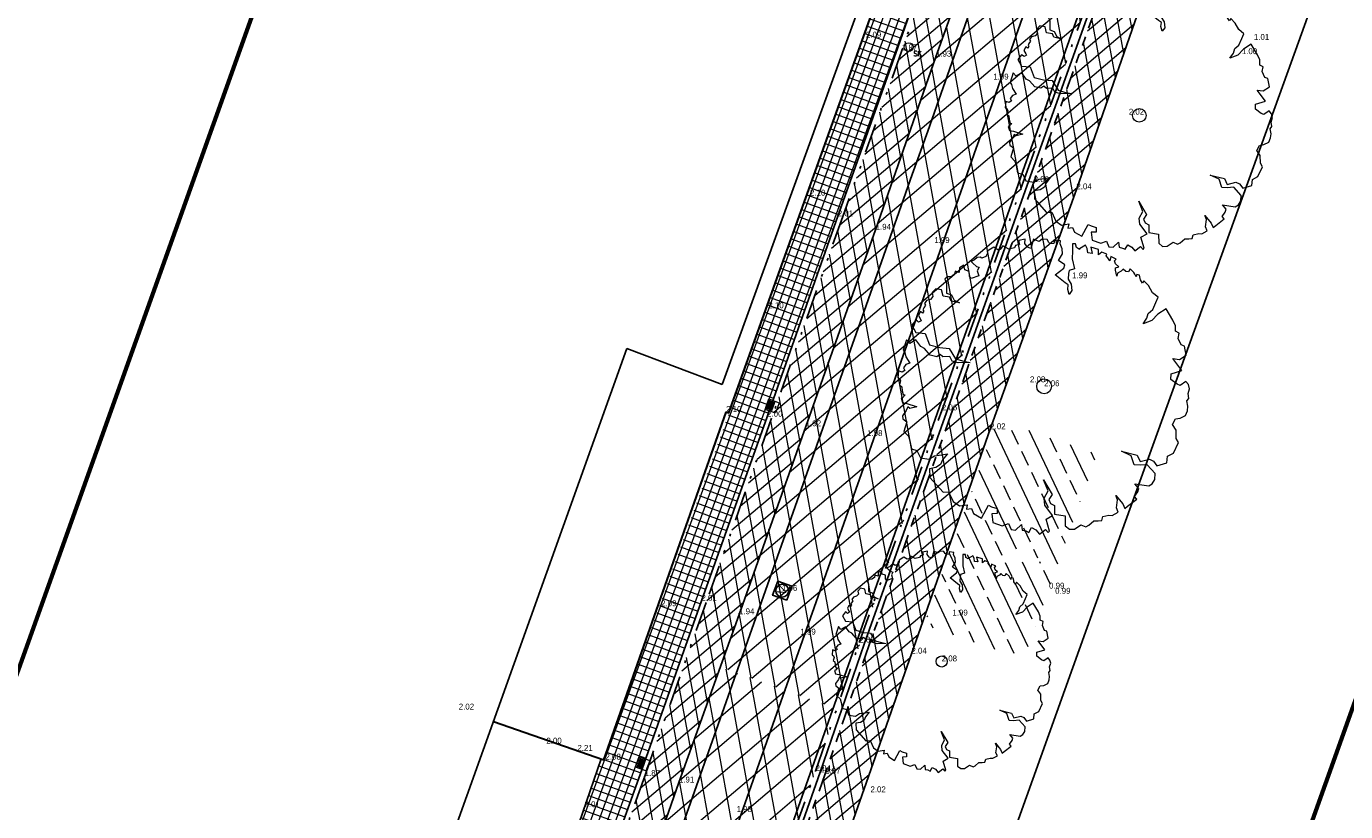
# Model space of a CAD drawing. Header units: metres. Extents: x 136326 to 137932, y 453212 to 454725.
# Tile 4 of 92: x 136355 to 136409, y 453304 to 453336. Entities that reach past the tile are written whole.
import ezdxf
from ezdxf.enums import TextEntityAlignment as Align

# ---------------------------------------------------------------- set-up
doc = ezdxf.new("R2010")
doc.units = ezdxf.units.M
doc.linetypes.add('DIVIDE__G5', pattern=[3.75, 1.5, -0.75, 0, -0.75, 0, -0.75])
doc.linetypes.add('PHANTOM__G5', pattern=[5.25, 1.5, -0.75, 0.75, -0.75, 0.75, -0.75])
for name, color, linetype, lineweight in [('-DR-alg-bladkaders viewports', 7, 'Continuous', 60), ('-DR-bs-boom', 253, 'Continuous', 13), ('-DR-v-maaien en frezen terrein', 82, 'Continuous', 9), ('-DR-v-vh-arc-asfalt opbreken', 252, 'Continuous', 9), ('-DR-v-vh-arc-tegels', 252, 'Continuous', 9), ('B-BH-OG-TOPOGRAFIE_BEBOUWING-G', 1, 'Continuous', 30)]:
    doc.layers.add(name, color=color, linetype=linetype, lineweight=lineweight)
doc.layers.add('-DR-alg-hulplijnen hartlijn asfalt nieuwe fietsstraat', color=7, linetype='Continuous', true_color=0xad72b6, plot=False)
doc.layers.add('-DR-alg-hulplijnen kantverharding asfalt nieuwe fietsstraat', color=7, linetype='Continuous', true_color=0xff9429, plot=False)
for name, color, linetype in [('-DR-alg-projectgrens 1-200', 3, 'PROJECTGRENS_1-200'), ('-DR-bs-txt-hoogtemaat', 253, 'Continuous'), ('-DR-v-rio-putafdekking', 1, 'Continuous'), ('-DR-v-vh-band 18-20x25', 5, 'DIVIDE__G5'), ('-DR-v-vh-band achterkant band', 1, 'Continuous'), ('-DR-v-vh-band RWS', 5, 'PHANTOM__G5'), ('-DR-v-vh-kantverharding asfalt fietspad', 2, 'Continuous'), ('-DR-v-vh-scheiding verhardingen', 1, 'Continuous')]:
    doc.layers.add(name, color=color, linetype=linetype)
for name, color, linetype, lineweight, true_color in [('-DR-v-vh-arc-asfalt fietspad', 7, 'Continuous', 9, 0xdfbfc7), ('B-ME-IE-MEUBILAIR_STRAATKOLK-S', 1, 'Continuous', 0, 0xff0000), ('B-ME-IE-MEUBILAIR_TROTTOIRKOLK-S', 1, 'Continuous', 0, 0xff0000)]:
    doc.layers.add(name, color=color, linetype=linetype, lineweight=lineweight, true_color=true_color)
doc.styles.add('18_100', font='romans', dxfattribs={"width": 0.8, "height": 0.18})
doc.styles.add('18_200', font='romans', dxfattribs={"width": 0.8, "height": 0.36})
doc.styles.add('Drong', font='txt', dxfattribs={"height": 1.8})
doc.linetypes.add('PROJECTGRENS_1-200', pattern='A,0.32,-0.13,[133,ltypeshp.shx,S=0.13,R=0,X=-0.13,Y=0],-0.13,1.27', length=1.85)
pattern_1 = [(220.3356, (136419.718, 453326.2367), (0.5825375, -0.686039), []), (280.3356, (136419.718, 453326.2367), (0.885396, 0.1614725), [])]
pattern_2 = [(220.33562535, (0, 0), (0.3301045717, -0.388755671), []), (280.33562535, (0, 0), (0.5017245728, 0.0915011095), [])]

# ---------------------------------------------------------------- blocks, each defined once
blk = doc.blocks.new('STRAATKOLK')
blk.add_ellipse((0, 0), major_axis=(-0.127, 0.127), ratio=1, start_param=3.926991, end_param=10.210176)
at = {"style": '18_100', "width": 0.8}
blk.add_text('SK', height=0.216, dxfattribs=at).set_placement((0.193, -0.375))
at = {"style": '18_200', "width": 0.8}
blk.add_attdef('HOOGTE', (0.29, 0.211), '', height=0.25, dxfattribs=at)
blk = doc.blocks.new('trottoirkolk')
blk.add_hatch(color=256).paths.add_polyline_path([(0.03, 0.15), (0.03, 0.42), (0.42, 0.42), (0.42, 0.15)])
blk.add_lwpolyline([(0, 0), (0, 0.45), (0.45, 0.45), (0.45, 0)], close=True)
blk = doc.blocks.new('Boom bestaand 1')
blk.add_lwpolyline([(-0.0612, 0.3923), (-0.0736, 0.4117), (-0.087, 0.4225), (-0.0926, 0.4415), (-0.1106, 0.4615), (-0.1242, 0.4751), (-0.1453, 0.464), (-0.1728, 0.4611), (-0.1945, 0.4533), (-0.1892, 0.4456), (-0.2017, 0.4432), (-0.2068, 0.4444), (-0.2172, 0.4471), (-0.2235, 0.4396), (-0.2169, 0.4339), (-0.2271, 0.4339), (-0.2331, 0.433), (-0.2499, 0.4257), (-0.2427, 0.4167), (-0.2476, 0.4092), (-0.2589, 0.4043), (-0.2544, 0.3953), (-0.2533, 0.3814), (-0.2458, 0.3746), (-0.266, 0.3788), (-0.2728, 0.3822), (-0.2717, 0.3934), (-0.2848, 0.3874), (-0.2965, 0.3882), (-0.2987, 0.3953), (-0.3145, 0.3822), (-0.3029, 0.3735), (-0.3141, 0.372), (-0.3232, 0.3686), (-0.3277, 0.3731), (-0.3404, 0.3607), (-0.3359, 0.3465), (-0.3526, 0.3537), (-0.3703, 0.3325), (-0.3491, 0.329), (-0.3569, 0.3156), (-0.371, 0.3198), (-0.3837, 0.3191), (-0.3802, 0.2951), (-0.3781, 0.2944), (-0.3887, 0.2873), (-0.4014, 0.2902), (-0.4056, 0.2803), (-0.3837, 0.2704), (-0.359, 0.2591), (-0.3251, 0.2535), (-0.3272, 0.2337), (-0.318, 0.228), (-0.3011, 0.2189), (-0.282, 0.2224), (-0.2608, 0.2153), (-0.2523, 0.2012), (-0.27, 0.204), (-0.2834, 0.2118), (-0.2947, 0.2047), (-0.3322, 0.185), (-0.3413, 0.2203), (-0.3505, 0.2287), (-0.3724, 0.2146), (-0.388, 0.2358), (-0.4042, 0.2415), (-0.4226, 0.2415), (-0.4315, 0.2467), (-0.4416, 0.2292), (-0.4325, 0.2224), (-0.436, 0.2111), (-0.4423, 0.2083), (-0.453, 0.2067), (-0.4613, 0.1921), (-0.4572, 0.18), (-0.4671, 0.1702), (-0.4727, 0.1652), (-0.4473, 0.144), (-0.4565, 0.1356), (-0.4706, 0.132), (-0.484, 0.1398), (-0.4883, 0.1172), (-0.4847, 0.1158), (-0.4748, 0.1137), (-0.477, 0.101), (-0.4713, 0.0946), (-0.4748, 0.0748), (-0.4932, 0.0607), (-0.4854, 0.0473), (-0.4875, 0.0402), (-0.5017, 0.0304), (-0.4974, 0.0049), (-0.4897, 0.0021), (-0.4832, -0.006), (-0.4832, -0.0211), (-0.4886, -0.0247), (-0.4921, -0.0353), (-0.4877, -0.0469), (-0.4868, -0.0593), (-0.4797, -0.0567), (-0.4646, -0.0487), (-0.4592, -0.0416), (-0.4495, -0.0531), (-0.4326, -0.0549), (-0.4342, -0.0824), (-0.4439, -0.0844), (-0.4591, -0.0789), (-0.4694, -0.0898), (-0.4853, -0.0874), (-0.4835, -0.1044), (-0.469, -0.1108), (-0.4787, -0.1222), (-0.4698, -0.128), (-0.4666, -0.142), (-0.4712, -0.1535), (-0.4673, -0.1649), (-0.4544, -0.1649), (-0.422, -0.1781), (-0.41, -0.1658), (-0.3893, -0.1644), (-0.3736, -0.1512), (-0.391, -0.1753), (-0.4052, -0.1753), (-0.417, -0.1934), (-0.4393, -0.1893), (-0.4502, -0.206), (-0.443, -0.2225), (-0.4293, -0.2254), (-0.424, -0.2366), (-0.4254, -0.251), (-0.4188, -0.2613), (-0.4123, -0.2603), (-0.4066, -0.2696), (-0.4013, -0.2747), (-0.3966, -0.2735), (-0.3925, -0.2806), (-0.3993, -0.2847), (-0.3905, -0.2962), (-0.3764, -0.2947), (-0.3703, -0.2952), (-0.369, -0.3047), (-0.3739, -0.3072), (-0.379, -0.3111), (-0.3686, -0.3301), (-0.3402, -0.3274), (-0.325, -0.2991), (-0.284, -0.3012), (-0.2611, -0.2728), (-0.2463, -0.245), (-0.2054, -0.239), (-0.1868, -0.2166), (-0.1743, -0.1981), (-0.1896, -0.2363), (-0.2027, -0.2526), (-0.2201, -0.2532), (-0.2283, -0.2756), (-0.2392, -0.281), (-0.237, -0.2947), (-0.2507, -0.3132), (-0.2791, -0.3219), (-0.2898, -0.3304), (-0.3173, -0.3368), (-0.3146, -0.3612), (-0.3304, -0.3661), (-0.3025, -0.3907), (-0.2927, -0.3885), (-0.278, -0.3918), (-0.2529, -0.3874), (-0.2548, -0.4016), (-0.2471, -0.4137), (-0.2373, -0.413), (-0.2359, -0.4235), (-0.244, -0.4329), (-0.2234, -0.4441), (-0.2184, -0.4397), (-0.2103, -0.44), (-0.1991, -0.4488), (-0.19, -0.4441), (-0.1778, -0.4485), (-0.164, -0.4505), (-0.1606, -0.4451), (-0.1549, -0.4573), (-0.1555, -0.4613), (-0.14, -0.4627), (-0.1312, -0.4505), (-0.1096, -0.4259), (-0.1073, -0.4238), (-0.1116, -0.4488), (-0.1194, -0.4525), (-0.1103, -0.462), (-0.0992, -0.4807), (-0.089, -0.4841), (-0.0747, -0.4752), (-0.0482, -0.4977), (-0.0278, -0.4895), (-0.0108, -0.4916), (0.0157, -0.4977), (0.0286, -0.4827), (0.0558, -0.482), (0.072, -0.457), (0.069, -0.4349), (0.0757, -0.4119), (0.0796, -0.3924), (0.0927, -0.4156), (0.1039, -0.4278), (0.1075, -0.4466), (0.1025, -0.468), (0.1299, -0.4785), (0.1933, -0.4575), (0.2001, -0.44), (0.2363, -0.4392), (0.2587, -0.4253), (0.2652, -0.3991), (0.2784, -0.4081), (0.2832, -0.3913), (0.3018, -0.3913), (0.3264, -0.3733), (0.2952, -0.3338), (0.3048, -0.3266), (0.3174, -0.3112), (0.333, -0.3182), (0.3264, -0.335), (0.3552, -0.3436), (0.3781, -0.3189), (0.3793, -0.296), (0.4017, -0.296), (0.4096, -0.2826), (0.4002, -0.2572), (0.4186, -0.2622), (0.4261, -0.2522), (0.4345, -0.2443), (0.4231, -0.2298), (0.4365, -0.2194), (0.4544, -0.2139), (0.448, -0.1886), (0.4609, -0.1841), (0.4584, -0.1786), (0.4161, -0.1731), (0.4136, -0.1478), (0.3708, -0.1582), (0.3489, -0.1512), (0.3315, -0.1289), (0.2902, -0.1279), (0.3474, -0.1209), (0.3593, -0.1378), (0.3737, -0.1384), (0.3856, -0.1284), (0.4119, -0.1403), (0.4319, -0.109), (0.4632, -0.1221), (0.4795, -0.1133), (0.4858, -0.0977), (0.4808, -0.0718), (0.4943, -0.0594), (0.4931, -0.0482), (0.4862, -0.0269), (0.4918, -0.0131), (0.4962, -0.0015), (0.4851, 0.0073), (0.4884, 0.0283), (0.494, 0.0383), (0.4918, 0.0615), (0.4763, 0.0609), (0.4531, 0.0758), (0.4365, 0.0758), (0.4719, 0.0863), (0.489, 0.0863), (0.4862, 0.0979), (0.4761, 0.1368), (0.4651, 0.1329), (0.455, 0.15), (0.4464, 0.1571), (0.4261, 0.1516), (0.4511, 0.1914), (0.4495, 0.2054), (0.4402, 0.2194), (0.4215, 0.2288), (0.3832, 0.2155), (0.3754, 0.1921), (0.3661, 0.1742), (0.3341, 0.1773), (0.3068, 0.1532), (0.3395, 0.1968), (0.3637, 0.1976), (0.3692, 0.2304), (0.3801, 0.2397), (0.3996, 0.2444), (0.4034, 0.279), (0.3842, 0.2903), (0.3824, 0.313), (0.3563, 0.3433), (0.3406, 0.3414), (0.3141, 0.3521), (0.2925, 0.3482), (0.2787, 0.3649), (0.2826, 0.3806), (0.2817, 0.4012), (0.2696, 0.4131), (0.256, 0.4212), (0.2376, 0.4248), (0.2327, 0.4339), (0.2168, 0.4384), (0.2036, 0.45), (0.1887, 0.4518), (0.1757, 0.4483), (0.1806, 0.4248), (0.1727, 0.4169), (0.1492, 0.4041), (0.1325, 0.412), (0.1367, 0.4496), (0.0873, 0.4385), (0.0991, 0.4571), (0.0942, 0.4846), (0.0638, 0.4915), (0.0559, 0.4826), (0.0314, 0.4826), (0.0166, 0.4925), (0.0058, 0.4836), (-0.0114, 0.491), (-0.0324, 0.4905), (-0.0772, 0.485), (-0.0717, 0.4517), (-0.0599, 0.4236), (-0.0612, 0.3923)])
blk.add_circle((0, 0), 0.0251)
blk = doc.blocks.new('*U146')
at = {"color": 0}
blk.add_lwpolyline([(-0.276, -0.332), (0.331, -0.276), (0.276, 0.331), (-0.332, 0.276)], close=True, dxfattribs=at)
at = {"color": 0, "ltscale": 0.5}
blk.add_circle((0, 0), 0.26, dxfattribs=at)
at = {"style": 'Drong'}
blk.add_text('V', height=0.36, dxfattribs=at).set_placement((0, 0), align=Align.MIDDLE_CENTER)

msp = doc.modelspace()

# ---------------------------------------------------------------- hatches: boundary and pattern name
at = {"layer": '-DR-v-maaien en frezen terrein'}
h = msp.add_hatch(dxfattribs=at)
h.set_pattern_fill('ANSI33', color=256, scale=0.2)
h.set_pattern_definition([(115.33562535, (0, 0), (-1.1478471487, -0.5434582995), []), (115.33562535, (0.3022, 0.8457), (-1.1478471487, -0.5434582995), [0.635, -0.3175])])
h.paths.add_polyline_path([(136395.441, 453310.453), (136396.797, 453314.224), (136395.754, 453314.525), (136395.584, 453314.347), (136395.009, 453314.55), (136395.212, 453315.125), (136395.787, 453314.922), (136395.755, 453314.683), (136396.822, 453314.287), (136398.441, 453318.811), (136394.376, 453320.229), (136391.385, 453311.86)])
at = {"layer": '-DR-v-vh-arc-asfalt fietspad', "transparency": 33554687}
h = msp.add_hatch(dxfattribs=at)
h.set_pattern_fill('AVH-ASFALT', color=256, scale=0.51, angle=90, pattern_type=2)
h.set_pattern_definition(pattern_2)
h.paths.add_polyline_path([(136363.767, 453256.91), (136369.599, 453271.872), (136371.795, 453277.999), (136376.598, 453291.787), (136377.442, 453294.184), (136378.55, 453297.311), (136380.145, 453301.849), (136381.401, 453305.436), (136383.851, 453312.29), (136386.568, 453319.95), (136389.413, 453327.956), (136391.871, 453335.008), (136395.979, 453346.5), (136397.707, 453351.447), (136397.692, 453351.346), (136401.201, 453361.203), (136403.875, 453368.656), (136406.367, 453375.686), (136408.172, 453380.68), (136411.426, 453389.815), (136413.608, 453395.72), (136414.1, 453397.194), (136414.89, 453400.156), (136415.39, 453402.282), (136416.778, 453409.061), (136415.03, 453409.41), (136413.657, 453402.539), (136412.664, 453397.648), (136412.641, 453397.618), (136410.347, 453391.062), (136407.102, 453382.041), (136406.36, 453379.961), (136406.362, 453379.96), (136406.359, 453379.96), (136405.091, 453376.413), (136403.82, 453372.904), (136402.491, 453369.129), (136401.791, 453367.025), (136399.891, 453361.786), (136396.339, 453351.801), (136394.792, 453347.569), (136393.446, 453343.759), (136390.484, 453335.263), (136388.075, 453328.504), (136385.176, 453320.28), (136382.507, 453312.767), (136380.007, 453305.705), (136379.333, 453303.814), (136378.996, 453302.899), (136377.406, 453298.392), (136375.993, 453294.397), (136375.207, 453292.143), (136373.871, 453288.355), (136370.432, 453278.559), (136367.886, 453271.31), (136366.115, 453266.272), (136365.85, 453265.517), (136362.724, 453256.657), (136362.382, 453255.698), (136361.71, 453253.818), (136361.051, 453251.941), (136360.689, 453250.894), (136358.68, 453245.215), (136359.532, 453244.92)])
h = msp.add_hatch(dxfattribs=at)
h.set_pattern_fill('AVH-ASFALT', color=256, scale=0.51, angle=90, pattern_type=2)
h.set_pattern_definition(pattern_2)
h.paths.add_polyline_path([(136410.001, 453364.936), (136413.169, 453373.656), (136415.195, 453379.48), (136416.518, 453383.232), (136417.91, 453387.074), (136419.141, 453390.355), (136423.39, 453401.969), (136425.524, 453407.942), (136423.938, 453408.508), (136421.761, 453402.442), (136420.895, 453400.052), (136417.673, 453391.119), (136414.308, 453381.685), (136412.437, 453376.477), (136412.385, 453376.331), (136412.162, 453375.698), (136412.094, 453375.634), (136411.536, 453374.096), (136411.027, 453372.56), (136410.994, 453372.459), (136410.749, 453371.718), (136408.395, 453365.11), (136405.931, 453358.216), (136402.572, 453348.795), (136399.217, 453339.354), (136395.852, 453329.895), (136392.495, 453320.466), (136389.136, 453311.005), (136387.358, 453305.797), (136386.391, 453303.068), (136388.003, 453302.5), (136388.949, 453305.182), (136390.872, 453310.688), (136394.082, 453319.829), (136397.59, 453329.601), (136400.723, 453338.591), (136404.23, 453348.358), (136407.319, 453357.351), (136408.697, 453361.242)])
at = {"layer": '-DR-v-vh-arc-asfalt opbreken'}
h = msp.add_hatch(dxfattribs=at)
h.set_pattern_fill('AVH-ASFALT_LAAG1-D', color=256, scale=30, angle=90, pattern_type=2)
h.set_pattern_definition([(220.33562535, (0, 0), (0.5825374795, -0.6860394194), []), (280.33562535, (0, 0), (0.885396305, 0.1614725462), [])])
h.paths.add_polyline_path([(136383.084, 453310.15), (136387.834, 453308.451), (136399.49, 453341.312), (136394.731, 453343.008)])
h = msp.add_hatch(dxfattribs=at)
h.set_pattern_fill('AVH-ASFALT_LAAG1-D', color=256, scale=30, angle=90, pattern_type=2)
h.set_pattern_definition(pattern_1)
h.paths.add_polyline_path([(136383.741, 453309.915), (136383.084, 453310.15), (136381.401, 453305.436), (136380.145, 453301.849), (136378.55, 453297.311), (136377.442, 453294.184), (136376.598, 453291.787), (136371.795, 453277.999), (136369.599, 453271.872), (136377.119, 453291.165)])
h = msp.add_hatch(dxfattribs=at)
h.set_pattern_fill('AVH-ASFALT_LAAG1-D', color=256, scale=30, angle=90, pattern_type=2)
h.set_pattern_definition(pattern_1)
h.paths.add_polyline_path([(136364.218, 453256.603), (136365.7, 453256.08), (136365.735, 453256.179), (136379.088, 453290.434), (136385.718, 453309.208), (136383.741, 453309.915), (136377.119, 453291.165), (136369.599, 453271.872), (136369.303, 453271.047), (136367.248, 453265.271), (136364.569, 453257.576)])
h = msp.add_hatch(dxfattribs=at)
h.set_pattern_fill('AVH-ASFALT_LAAG1-D', color=256, scale=30, angle=90, pattern_type=2)
h.set_pattern_definition(pattern_1)
h.paths.add_polyline_path([(136368.964, 453254.928), (136369.018, 453255.08), (136371.99, 453263.619), (136374.137, 453269.7), (136376.868, 453277.401), (136379.761, 453285.572), (136381.433, 453290.293), (136383.506, 453296.135), (136385.051, 453300.511), (136386.966, 453305.902), (136387.834, 453308.451), (136385.718, 453309.208), (136379.088, 453290.434), (136365.735, 453256.179), (136365.7, 453256.08)])
at = {"layer": '-DR-v-vh-arc-tegels'}
h = msp.add_hatch(dxfattribs=at)
h.set_pattern_fill('ANSI37', color=256, scale=0.1, angle=295.01)
h.paths.add_polyline_path([(136394.279, 453352.604), (136395.649, 453356.43), (136392.789, 453357.451), (136391.883, 453355.067), (136391.51, 453355.174), (136389.121, 453349.059), (136388.15, 453346.466), (136392.323, 453344.983), (136389.408, 453336.893), (136389.312, 453336.922), (136383.433, 453320.496), (136378.342, 453306.365), (136378.236, 453306.402), (136377.183, 453303.358), (136378.511, 453302.914), (136378.556, 453303.041), (136378.824, 453302.954), (136379.147, 453303.882), (136379.825, 453305.76), (136382.319, 453312.839), (136384.995, 453320.341), (136387.873, 453328.505), (136390.317, 453335.387), (136393.27, 453343.818), (136394.297, 453346.692), (136394.623, 453347.631), (136394.328, 453347.735), (136394.425, 453348.008), (136392.831, 453348.558)])

# ---------------------------------------------------------------- linework, layer by layer
at = {"layer": '-DR-alg-bladkaders viewports'}
msp.add_lwpolyline([(136439.876, 453395.355), (136374.43, 453212.215), (136325.756, 453229.609), (136391.201, 453412.749)], close=True, dxfattribs=at)
at = {"layer": '-DR-alg-hulplijnen hartlijn asfalt nieuwe fietsstraat'}
msp.add_lwpolyline([(136781.314, 454424.963), (136757.272, 454348.827, -0.010389), (136697.245, 454171.637), (136619.145, 453955.95), (136588.279, 453870.709), (136579.713, 453847.052, 0.004102), (136571.537, 453823.883, -0.004267), (136562.996, 453799.701), (136431.623, 453437.641, 0.002152), (136391.004, 453324.177), (136379.088, 453290.434), (136365.735, 453256.179), (136360.793, 453242.184)], format="xyb", dxfattribs=at)
at = {"layer": '-DR-alg-hulplijnen kantverharding asfalt nieuwe fietsstraat'}
for points in [[(136569.551, 453824.565, -0.004267), (136561.022, 453800.417), (136429.649, 453438.357, 0.002152), (136389.024, 453324.877), (136377.119, 453291.165), (136363.767, 453256.91), (136358.813, 453242.883)], [(136573.523, 453823.2, -0.004267), (136564.97, 453798.984), (136433.597, 453436.925, 0.002152), (136392.984, 453323.478), (136381.057, 453289.703), (136367.704, 453255.448), (136362.773, 453241.485)]]:
    msp.add_lwpolyline(points, format="xyb", dxfattribs=at)
at = {"layer": '-DR-alg-projectgrens 1-200', "flags": 128}
msp.add_lwpolyline([(136672.431, 453896.561), (136667.194, 453897.489), (136645.076, 453905.171), (136624.477, 453912.593), (136625.184, 453914.831), (136624.39, 453916.757), (136621.163, 453919.31), (136624.07, 453927.399), (136623.281, 453929.136), (136623.21, 453929.192), (136624.085, 453931.643), (136629.304, 453946.51), (136630.541, 453950.147), (136638.492, 453971.96), (136644.073, 453987.263), (136644.824, 453989.705), (136651.204, 454007.423), (136658.506, 454027.642), (136665.47, 454047.006), (136669.496, 454058.357), (136675.354, 454074.419), (136676.258, 454077.094), (136678.747, 454083.756), (136682.526, 454094.171), (136686.101, 454103.639), (136687.039, 454106.475), (136697.795, 454137.242), (136697.717, 454137.253), (136705.555, 454159.78), (136713.078, 454181.729), (136719.605, 454200.719), (136727.498, 454223.752), (136730.581, 454232.718), (136734.46, 454243.959), (136738.033, 454254.306), (136742.183, 454266.266), (136750.568, 454290.842), (136760.393, 454319.456), (136770.666, 454349.328), (136772.713, 454355.238), (136774.612, 454360.473), (136776.998, 454367), (136784.306, 454387.208), (136790.339, 454404.083), (136797.311, 454423.36), (136807.058, 454450.093), (136800.646, 454453.198), (136785.078, 454462.694), (136769.745, 454470.235), (136763.463, 454464.393), (136767.222, 454456.488), (136768.447, 454452.902), (136769.612, 454448.539), (136767.19, 454443.604), (136763.98, 454431.785), (136763.498, 454430.807), (136764.785, 454430.222), (136759.65, 454419.865), (136760.207, 454419.614), (136758.305, 454415.755), (136757.433, 454413.928), (136755.514, 454410.037), (136754.993, 454410.292), (136749.872, 454399.962), (136748.616, 454400.585), (136748.548, 454400.448), (136744.287, 454402.547), (136738.76, 454389.718), (136744.829, 454387.062), (136753.517, 454383.259), (136750.445, 454376.232), (136747.3, 454368.999), (136747.702, 454368.821), (136745.421, 454363.658), (136743.771, 454359.882), (136741.474, 454354.715), (136741.107, 454354.878), (136737.945, 454347.853), (136734.86, 454340.776), (136727.193, 454344.181), (136720.397, 454330.285), (136716.705, 454321.73), (136725.346, 454317.886), (136722.199, 454310.807), (136718.145, 454301.488), (136714.131, 454292.713), (136709.748, 454294.641), (136707.09, 454288.607), (136709.573, 454287.506), (136709.53, 454287.41), (136709.617, 454287.371), (136709.424, 454286.945), (136712.118, 454285.768), (136724.405, 454280.406), (136724.395, 454280.372), (136724.56, 454280.301), (136719.327, 454264.621), (136718.554, 454264.279), (136712.149, 454267.043), (136705.337, 454251.495), (136713.155, 454248.122), (136713.63, 454247.107), (136703.363, 454216.017), (136702.53, 454215.665), (136698.406, 454217.526), (136692.762, 454204.705), (136698.169, 454202.287), (136696.085, 454197.547), (136697.116, 454197.066), (136693.34, 454185.771), (136691.21, 454179.799), (136691.154, 454179.818), (136689.257, 454174.47), (136688.677, 454172.922), (136686.645, 454167.859), (136686.793, 454167.806), (136683.499, 454158.729), (136679.62, 454148.161), (136677.544, 454142.392), (136675.601, 454137.021), (136671.76, 454126.401), (136667.085, 454113.483), (136666.31, 454113.053), (136658.978, 454114.558), (136655.858, 454098.89), (136661.092, 454097.825), (136661.269, 454097.519), (136621.35, 453987.863), (136615.212, 453990.581), (136612.094, 453983.671), (136608.8, 453985.139), (136606.115, 453979.27), (136610.368, 453977.386), (136616.099, 453974.911), (136616.418, 453974.217), (136608.394, 453952.136), (136599.91, 453929.479), (136596.333, 453930.847), (136596.703, 453931.801), (136592.691, 453933.357), (136592.582, 453933.111), (136587.167, 453935.208), (136587.113, 453935.101), (136586.908, 453935.2), (136584.73, 453936.252), (136573.42, 453911.897), (136576.906, 453910.227), (136577.755, 453910.817), (136581.71, 453908.923), (136581.78, 453907.891), (136588.355, 453904.743), (136581.357, 453890.288), (136584.408, 453889.218), (136581.92, 453882.301), (136582.601, 453881.581), (136581.142, 453877.478), (136580.13, 453877.281), (136578.301, 453872.104), (136578.986, 453871.382), (136577.526, 453867.309), (136576.539, 453867.19), (136574.654, 453861.99), (136575.357, 453861.219), (136573.859, 453857.098), (136572.823, 453856.858), (136568.249, 453844.056), (136569.051, 453843.723), (136568.246, 453841.986), (136569.916, 453841.29), (136566.692, 453833.862), (136560.757, 453836.486), (136555.193, 453823.556), (136563.207, 453820.33), (136562.244, 453817.938), (136562.059, 453818.012), (136558.019, 453808.014), (136558.218, 453807.935), (136557.146, 453805.252), (136555.477, 453804.556), (136553.671, 453802.5), (136552.612, 453799.698), (136545.82, 453781.422), (136541.647, 453783.356), (136534.75, 453768.68), (136539.525, 453766.451), (136534.814, 453753.868), (136534.789, 453753.879), (136534.379, 453752.873), (136534.182, 453752.96), (136532.926, 453749.667), (136533.099, 453749.603), (136532.772, 453748.705), (136532.584, 453748.792), (136530.457, 453743.085), (136530.627, 453743.022), (136516.493, 453704.592), (136514.575, 453699.22), (136492.181, 453636.401), (136492.736, 453636.204), (136489.157, 453626.341), (136485.079, 453628.249), (136478.16, 453613.788), (136483.141, 453611.479), (136461.867, 453552.94), (136457.354, 453554.582), (136454.06, 453545.417), (136458.648, 453543.776), (136443.598, 453501.593), (136437.009, 453503.95), (136431.442, 453488.403), (136437.02, 453486.393), (136418.282, 453434.811), (136419.185, 453434.431), (136413.9, 453419.737), (136407.364, 453401.466), (136407.056, 453400.056), (136406.467, 453398.451), (136401.897, 453385.592), (136396.197, 453388.282), (136390.097, 453375.66), (136397.157, 453372.353), (136391.911, 453357.791), (136390.965, 453355.464), (136388.624, 453350.371), (136384.302, 453352.274), (136382.126, 453347.544), (136391.358, 453344.243), (136383.168, 453321.66), (136379.275, 453323.116), (136369.941, 453296.994), (136366.76, 453298.169), (136365.332, 453294.302), (136367.975, 453293.349), (136367.397, 453291.75), (136367.871, 453291.227), (136363.518, 453279.255), (136362.091, 453275.277), (136356.432, 453259.57), (136355.262, 453256.31), (136348.508, 453237.967), (136370.649, 453230.069), (136374.328, 453240.694), (136372.767, 453241.803), (136382.163, 453267.942), (136384.551, 453274.649), (136388.98, 453286.656), (136392.893, 453297.449), (136398.36, 453312.66), (136406.212, 453334.431), (136411.924, 453350.355), (136415.827, 453361.341), (136419.474, 453371.398), (136422.516, 453379.917), (136425.014, 453387.05), (136430.128, 453401.329), (136433.008, 453409.364), (136437.5, 453421.973), (136444.424, 453441.303), (136447.898, 453451.043), (136454.668, 453469.854), (136458.254, 453479.666), (136467.647, 453501.921), (136478.422, 453531.465), (136485.603, 453551.259), (136497.269, 453583.741), (136504.565, 453604), (136511.581, 453623.496), (136513.58, 453629.053), (136518.673, 453642.888), (136519.015, 453643.404), (136522.68, 453653.62), (136522.664, 453653.957), (136523.62, 453656.594), (136528.73, 453670.926), (136534.757, 453688.003), (136543.62, 453712.768), (136551.352, 453734.38), (136563.425, 453767.68), (136566.609, 453776.654), (136569.182, 453777.966), (136577.487, 453774.867), (136583.873, 453792.703), (136575.924, 453795.622), (136575.205, 453797.155), (136576.997, 453801.811), (136581.956, 453815.424), (136586.269, 453827.274), (136591.149, 453840.672), (136596.411, 453855.14), (136603.758, 453874.947), (136606.204, 453881.939), (136608.18, 453887.612), (136608.471, 453887.616), (136610.071, 453888.673), (136612.877, 453896.334), (136616.917, 453896.194), (136618.846, 453897.187), (136619.756, 453899.432), (136644.445, 453890.648), (136649.466, 453889.41), (136663.041, 453887.011), (136671.45, 453886.364), (136675.948, 453886.023), (136676.722, 453896.236)], close=True, dxfattribs=at)
at = {"layer": '-DR-v-vh-band 18-20x25', "ltscale": 0.8}
for points in [[(136393.446, 453343.759), (136390.484, 453335.263), (136388.075, 453328.504), (136385.176, 453320.28), (136382.507, 453312.767), (136380.007, 453305.705), (136379.333, 453303.814), (136378.996, 453302.899), (136378.994, 453302.894)], [(136369.51, 453255.309), (136369.371, 453254.945), (136369.333, 453254.902), (136369.282, 453254.87), (136369.223, 453254.856), (136369.153, 453254.864), (136369.104, 453254.887), (136369.053, 453254.934), (136369.021, 453255.003), (136369.018, 453255.08), (136371.99, 453263.619), (136374.137, 453269.7), (136376.868, 453277.401), (136379.761, 453285.572), (136381.433, 453290.293), (136383.506, 453296.135), (136385.051, 453300.511), (136386.966, 453305.902), (136388.749, 453311.139), (136392.113, 453320.596), (136395.476, 453330.043), (136398.833, 453339.468)]]:
    msp.add_lwpolyline(points, dxfattribs=at)
at = {"layer": '-DR-v-vh-band achterkant band'}
msp.add_lwpolyline([(136410.884, 453372.677), (136408.216, 453365.19), (136405.765, 453358.319), (136402.391, 453348.85), (136399.022, 453339.4), (136395.652, 453329.959), (136392.303, 453320.52), (136388.951, 453311.073), (136387.157, 453305.868), (136385.235, 453300.412), (136383.697, 453296.092), (136381.633, 453290.247), (136379.951, 453285.496), (136377.063, 453277.352), (136374.332, 453269.649), (136372.173, 453263.512), (136369.177, 453255.012)], dxfattribs=at)
at = {"layer": '-DR-v-vh-band RWS', "ltscale": 0.5}
msp.add_lwpolyline([(136410.994, 453372.459), (136410.749, 453371.718), (136408.395, 453365.11), (136405.931, 453358.216), (136402.572, 453348.795), (136399.217, 453339.354), (136395.852, 453329.895), (136392.495, 453320.466), (136389.136, 453311.005), (136387.358, 453305.797), (136385.424, 453300.339), (136383.891, 453296.009), (136381.818, 453290.174), (136380.151, 453285.47), (136377.268, 453277.312), (136374.528, 453269.585), (136372.378, 453263.48), (136369.664, 453255.744), (136369.51, 453255.309), (136369.463, 453255.186)], dxfattribs=at)
at = {"layer": '-DR-v-vh-kantverharding asfalt fietspad'}
for points in [[(136364.218, 453256.603), (136364.569, 453257.576), (136367.248, 453265.271), (136369.303, 453271.047), (136371.795, 453277.999), (136376.598, 453291.787), (136377.442, 453294.184), (136378.55, 453297.311), (136380.145, 453301.849), (136381.401, 453305.436), (136383.851, 453312.29), (136386.568, 453319.95), (136389.413, 453327.956), (136391.871, 453335.008), (136395.979, 453346.5)], [(136371.355, 453255.288), (136374.142, 453263.242), (136376.166, 453269.09), (136378.893, 453276.752), (136381.718, 453284.918), (136383.468, 453289.878), (136385.506, 453295.556), (136387.027, 453299.732), (136388.949, 453305.182), (136390.872, 453310.688), (136394.082, 453319.829), (136397.59, 453329.601), (136400.723, 453338.591)]]:
    msp.add_lwpolyline(points, dxfattribs=at)
at = {"layer": '-DR-v-vh-scheiding verhardingen'}
for points in [[(136378.495, 453302.919), (136378.542, 453303.05), (136378.822, 453302.948), (136379.147, 453303.882), (136379.825, 453305.76), (136382.319, 453312.839), (136384.995, 453320.341), (136387.873, 453328.505), (136390.317, 453335.387), (136393.27, 453343.818), (136394.297, 453346.692), (136394.623, 453347.631), (136394.328, 453347.735), (136394.425, 453348.008), (136392.831, 453348.558), (136394.279, 453352.604), (136397.85, 453362.576), (136400.342, 453369.551), (136401.934, 453369.026), (136402.042, 453369.305), (136402.315, 453369.194), (136403.339, 453372.026), (136403.662, 453372.967)], [(136378.236, 453306.402), (136377.183, 453303.358), (136378.511, 453302.914)]]:
    msp.add_lwpolyline(points, dxfattribs=at)
at = {"layer": 'B-BH-OG-TOPOGRAFIE_BEBOUWING-G'}
msp.add_lwpolyline([(136373.845, 453307.921), (136378.342, 453306.365), (136383.325, 453320.532), (136383.433, 453320.496), (136389.312, 453336.922), (136389.408, 453336.893), (136392.323, 453344.983), (136388.756, 453346.25)], dxfattribs=at)

# ---------------------------------------------------------------- block references
at = {"layer": '-DR-bs-boom', "rotation": 293.3958673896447}
for p, xscale, yscale in [((136400.152, 453332.616), 11, 11), ((136396.277, 453321.581), 12, 12), ((136392.105, 453310.371), 9, 9)]:
    msp.add_blockref('Boom bestaand 1', p, dxfattribs=dict(at, xscale=xscale, yscale=yscale))
at = {"layer": '-DR-v-rio-putafdekking', "rotation": 65.17122220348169}
msp.add_blockref('*U146', (136385.608, 453313.255), dxfattribs=at)
at = {"layer": 'B-ME-IE-MEUBILAIR_STRAATKOLK-S'}
msp.add_blockref('STRAATKOLK', (136390.76, 453335.399), dxfattribs=at)
at = {"layer": 'B-ME-IE-MEUBILAIR_TROTTOIRKOLK-S', "rotation": 70}
for p in [(136385.332, 453320.488), (136380.059, 453305.909)]:
    msp.add_blockref('trottoirkolk', p, dxfattribs=at)

# ---------------------------------------------------------------- texts
at = {"layer": '-DR-bs-txt-hoogtemaat', "color": 253, "char_height": 0.24, "attachment_point": 7, "style": 'Drong'}
for s, insert in [('2.09', (136389.018, 453335.782, 2.093)), ('1.01', (136404.82, 453335.689, 1.012)), ('1.87', (136390.484, 453335.263, 1.874)), ('1.93', (136391.871, 453335.008, 1.925)), ('1.00', (136404.33, 453335.108, 1.001)), ('1.99', (136394.204, 453334.074, 1.987)), ('2.02', (136399.726, 453332.642, 2.022)), ('2.09', (136395.852, 453329.895, 2.085)), ('2.10', (136386.739, 453329.346, 2.102)), ('2.04', (136397.59, 453329.601, 2.041)), ('2.01', (136387.873, 453328.505, 2.011)), ('1.94', (136389.413, 453327.956, 1.938)), ('1.99', (136391.802, 453327.414, 1.993)), ('1.99', (136397.416, 453325.976, 1.99)), ('2.10', (136385.044, 453324.757, 2.102)), ('2.08', (136395.7, 453321.742, 2.08)), ('2.06', (136396.277, 453321.581, 2.055)), ('2.10', (136383.325, 453320.532, 2.097)), ('2.06', (136392.113, 453320.596, 2.056)), ('2.00', (136384.995, 453320.341, 2.002)), ('1.92', (136386.568, 453319.95, 1.918)), ('1.98', (136389.067, 453319.55, 1.984)), ('2.02', (136394.082, 453319.829, 2.024)), ('1.96', (136385.6, 453313.242, 1.959)), ('0.99', (136396.478, 453313.337, 0.993)), ('0.99', (136396.725, 453313.126, 0.991)), ('2.09', (136380.679, 453312.618, 2.086)), ('2.01', (136382.319, 453312.839, 2.013)), ('1.94', (136383.851, 453312.29, 1.936)), ('1.99', (136392.541, 453312.24, 1.987)), ('1.99', (136386.348, 453311.463, 1.99)), ('2.05', (136388.749, 453311.139, 2.054)), ('2.04', (136390.872, 453310.688, 2.039)), ('2.08', (136392.105, 453310.371, 2.082)), ('2.02', (136372.434, 453308.41, 2.016)), ('2.00', (136376.003, 453307.021, 2.001)), ('2.21', (136377.265, 453306.73, 2.206)), ('2.08', (136378.41, 453306.37, 2.077)), ('1.87', (136380.007, 453305.705, 1.872)), ('2.04', (136386.966, 453305.902, 2.035)), ('2.14', (136387.154, 453305.858, 2.137)), ('2.07', (136387.358, 453305.797, 2.065)), ('1.91', (136381.401, 453305.436, 1.914)), ('2.02', (136389.202, 453305.039, 2.02)), ('2.01', (136377.555, 453304.433, 2.012)), ('1.98', (136383.751, 453304.235, 1.978))]:
    msp.add_mtext(s, dxfattribs=dict(at, insert=insert))

doc.saveas('drawing.dxf')
